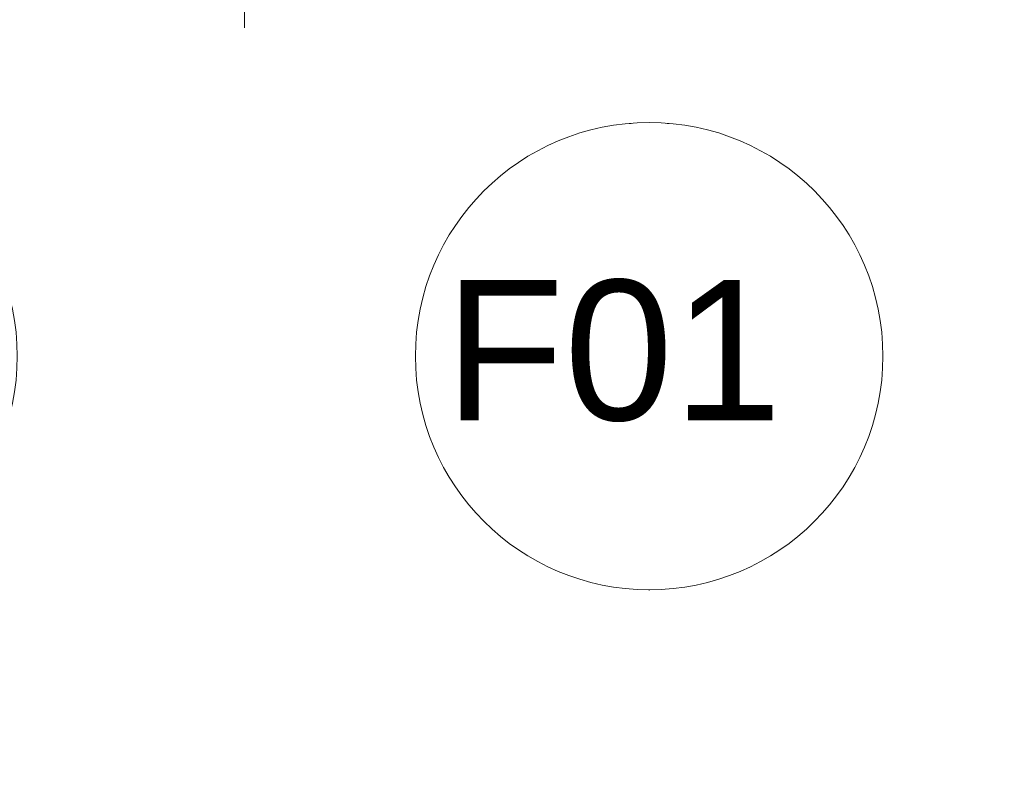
# Model space of a CAD drawing. Header units: millimetres. Extents: x -40968 to 11883, y -18816 to 4378.
# Tile 250 of 256: x -7677 to -5571, y -3346 to -1701. Entities that reach past the tile are written whole.
import ezdxf

# ---------------------------------------------------------------- set-up
doc = ezdxf.new("R2010")
doc.units = ezdxf.units.MM
doc.header["$MEASUREMENT"] = 0
doc.linetypes.add('Wipeout_Contour', pattern=[1000, 0, -1000])
doc.layers.add('02_ACAB_Anotacio Portes', color=7, linetype='Continuous')
doc.layers.add('10_ESTR_Pilars', color=7, linetype='Continuous')
for name, color, linetype, lineweight in [('02_ACAB_Anotacio Portes_Pluma_Nº__46', 5, 'Continuous', 5), ('10_ESTR_Pilars_Pluma_Nº__20', 1, 'Continuous', 5), ('10_ESTR_Pilars_Pluma_Nº__28', 7, 'Continuous', 20), ('10_ESTR_Pilars_Pluma_Nº__42', 8, 'Continuous', 25)]:
    doc.layers.add(name, color=color, linetype=linetype, lineweight=lineweight)
doc.styles.add('Estilo_Generado_1', font='arial.ttf')

# ---------------------------------------------------------------- blocks, each defined once
blk = doc.blocks.new('Pilar_5_1', base_point=(-7196.1, -1336.5))
at = {"color": 254, "linetype": 'Wipeout_Contour', "lineweight": 0, "ltscale": 29301.079086}
blk.add_wipeout([(-7371.1, -1639), (-7021.1, -1639), (-7021.1, -1034), (-7371.1, -1034)], dxfattribs=at).dxf.layer = '10_ESTR_Pilars'
at = {"layer": '10_ESTR_Pilars_Pluma_Nº__42', "linetype": 'Continuous', "lineweight": 25}
h = blk.add_hatch(dxfattribs=at)
h.set_pattern_fill('00_GCT_trama_45º_e1_400__05', color=8, style=0, pattern_type=2)
h.set_pattern_definition([(45, (0, 0), (-45.96194, 45.96194), [])])
h.paths.add_polyline_path([(-7371.1, -1639), (-7021.1, -1639), (-7021.1, -1034), (-7371.1, -1034)])
at = {"layer": '10_ESTR_Pilars_Pluma_Nº__20', "color": 1, "linetype": 'Continuous', "lineweight": 5}
for p, q in [((-7196.1, -1256.5), (-7196.1, -954)), ((-7276.1, -1336.5), (-7451.1, -1336.5)), ((-7116.1, -1336.5), (-6941.1, -1336.5)), ((-7196.1, -1416.5), (-7196.1, -1719))]:
    blk.add_line(p, q, dxfattribs=at)
blk.add_point((-7196.1, -1336.5), dxfattribs=at)
at = {"layer": '10_ESTR_Pilars_Pluma_Nº__28', "color": 7, "linetype": 'Continuous', "lineweight": 20, "flags": 128}
blk.add_lwpolyline([(-7371.1, -1639), (-7021.1, -1639), (-7021.1, -1034), (-7371.1, -1034)], close=True, dxfattribs=at)
blk = doc.blocks.new('Etiqueta_20_1', base_point=(-6330.2, -2922.5))
at = {"color": 254, "linetype": 'Wipeout_Contour', "lineweight": 0, "ltscale": 230723.553868}
blk.add_wipeout([(-5830.2, -2421.5), (-5830.2, -2421.5), (-5841.2, -2317.5), (-5873.5, -2218.1), (-5925.7, -2127.6), (-5995.7, -2049.9), (-6080.2, -1988.4), (-6175.7, -1945.9), (-6278, -1924.2), (-6382.5, -1924.2), (-6484.7, -1945.9), (-6580.2, -1988.4), (-6664.8, -2049.9), (-6734.7, -2127.6), (-6787, -2218.1), (-6819.3, -2317.5), (-6830.2, -2421.5), (-6830.2, -2421.5), (-6830.2, -2421.5), (-6819.3, -2525.4), (-6787, -2624.8), (-6734.7, -2715.3), (-6664.8, -2793), (-6580.2, -2854.5), (-6484.7, -2897), (-6382.5, -2918.7), (-6278, -2918.7), (-6175.7, -2897), (-6080.2, -2854.5), (-5995.7, -2793), (-5925.7, -2715.3), (-5873.5, -2624.8), (-5841.2, -2525.4)], dxfattribs=at).dxf.layer = '02_ACAB_Anotacio Portes'
at = {"layer": '02_ACAB_Anotacio Portes_Pluma_Nº__46', "color": 5, "linetype": 'Continuous', "lineweight": 5}
for p, q in [((-6330.2, -2921.6), (-6330.2, -2921.5)), ((-6330.2, -2923.4), (-6330.2, -2921.6))]:
    blk.add_line(p, q, dxfattribs=at)
at = {"layer": '02_ACAB_Anotacio Portes_Pluma_Nº__46', "color": 5, "linetype": 'Continuous', "lineweight": 5, "flags": 128}
blk.add_lwpolyline([(-5830.2, -2421.5, 1), (-6830.2, -2421.5, 1)], format="xyb", close=True, dxfattribs=at)
at = {"layer": '02_ACAB_Anotacio Portes_Pluma_Nº__46', "color": 5, "lineweight": 5, "insert": (-6330.2, -2258.6), "char_height": 300, "attachment_point": 2, "style": 'Estilo_Generado_1'}
blk.add_mtext('\\A1;{\\pqc;\\pt0,46000;\\fArial|b0|i0|c0|p0;\\W1.000000;F01\\fArial|b0|i0|c0|p0;\\W1.000000;\\A1{\\H.66x;\\S^  ;}\\fArial|b0|i0|c0|p0;\\W1.000000;\\fArial|b0|i0|c0|p0;\\W1.000000;\\A1{\\H.66x;\\S^  ;}\\fArial|b0|i0|c0|p0;\\W1.000000; \\fArial|b0|i0|c0|p0;\\W1.000000;\\fArial|b0|i0|c0|p0;\\W1.000000;\\fArial|b0|i0|c0|p0;\\W1.000000;\\fArial|b0|i0|c0|p0;\\W1.000000;\\fArial|b0|i0|c0|p0;\\W1.000000;\\fArial|b0|i0|c0|p0;\\W1.000000;\\fArial|b0|i0|c0|p0;\\W1.000000;\\fArial|b0|i0|c0|p0;\\W1.000000;\\fArial|b0|i0|c0|p0;\\W1.000000;\\fArial|b0|i0|c0|p0;\\W1.000000;\\fArial|b0|i0|c0|p0;\\W1.000000;\\fArial|b0|i0|c0|p0;\\W1.000000;\\fArial|b0|i0|c0|p0;\\W1.000000;\\fArial|b0|i0|c0|p0;\\W1.000000;\\fArial|b0|i0|c0|p0;\\W1.000000;\\fArial|b0|i0|c0|p0;\\W1.000000;\\fArial|b0|i0|c0|p0;\\W1.000000;\\fArial|b0|i0|c0|p0;\\W1.000000;\\fArial|b0|i0|c0|p0;\\W1.000000;\\fArial|b0|i0|c0|p0;\\W1.000000;\\fArial|b0|i0|c0|p0;\\W1.000000;\\fArial|b0|i0|c0|p0;\\W1.000000;\\fArial|b0|i0|c0|p0;\\W1.000000;\\fArial|b0|i0|c0|p0;\\W1.000000;\\fArial|b0|i0|c0|p0;\\W1.000000;\\fArial|b0|i0|c0|p0;\\W1.000000;\\fArial|b0|i0|c0|p0;\\W1.000000;\\fArial|b0|i0|c0|p0;\\W1.000000;\\fArial|b0|i0|c0|p0;\\W1.000000;\\fArial|b0|i0|c0|p0;\\W1.000000;\\fArial|b0|i0|c0|p0;\\W1.000000;\\fArial|b0|i0|c0|p0;\\W1.000000;\\fArial|b0|i0|c0|p0;\\W1.000000;\\fArial|b0|i0|c0|p0;\\W1.000000;\\fArial|b0|i0|c0|p0;\\W1.000000;\\fArial|b0|i0|c0|p0;\\W1.000000;\\fArial|b0|i0|c0|p0;\\W1.000000;\\fArial|b0|i0|c0|p0;\\W1.000000;\\fArial|b0|i0|c0|p0;\\W1.000000;\\fArial|b0|i0|c0|p0;\\W1.000000;\\fArial|b0|i0|c0|p0;\\W1.000000;\\fArial|b0|i0|c0|p0;\\W1.000000;\\fArial|b0|i0|c0|p0;\\W1.000000;}', dxfattribs=at)
blk = doc.blocks.new('Etiqueta_21_1', base_point=(-8181.9, -2922.5))
at = {"color": 254, "linetype": 'Wipeout_Contour', "lineweight": 0, "ltscale": 290337.592075}
blk.add_wipeout([(-7681.9, -2421.5), (-7681.9, -2421.5), (-7692.9, -2317.5), (-7725.2, -2218.1), (-7777.4, -2127.6), (-7847.4, -2049.9), (-7931.9, -1988.4), (-8027.4, -1945.9), (-8129.7, -1924.2), (-8234.2, -1924.2), (-8336.4, -1945.9), (-8431.9, -1988.4), (-8516.5, -2049.9), (-8586.4, -2127.6), (-8638.7, -2218.1), (-8671, -2317.5), (-8681.9, -2421.5), (-8681.9, -2421.5), (-8681.9, -2421.5), (-8671, -2525.4), (-8638.7, -2624.8), (-8586.4, -2715.3), (-8516.5, -2793), (-8431.9, -2854.5), (-8336.4, -2897), (-8234.2, -2918.7), (-8129.7, -2918.7), (-8027.4, -2897), (-7931.9, -2854.5), (-7847.4, -2793), (-7777.4, -2715.3), (-7725.2, -2624.8), (-7692.9, -2525.4)], dxfattribs=at).dxf.layer = '02_ACAB_Anotacio Portes'
at = {"layer": '02_ACAB_Anotacio Portes_Pluma_Nº__46', "color": 5, "linetype": 'Continuous', "lineweight": 5}
for p, q in [((-8181.9, -2921.6), (-8181.9, -2921.5)), ((-8181.9, -2923.4), (-8181.9, -2921.6))]:
    blk.add_line(p, q, dxfattribs=at)
at = {"layer": '02_ACAB_Anotacio Portes_Pluma_Nº__46', "color": 5, "linetype": 'Continuous', "lineweight": 5, "flags": 128}
blk.add_lwpolyline([(-7681.9, -2421.5, 1), (-8681.9, -2421.5, 1)], format="xyb", close=True, dxfattribs=at)
at = {"layer": '02_ACAB_Anotacio Portes_Pluma_Nº__46', "color": 5, "lineweight": 5, "insert": (-8181.9, -2258.6), "char_height": 300, "attachment_point": 2, "style": 'Estilo_Generado_1'}
blk.add_mtext('\\A1;{\\pqc;\\pt0,46000;\\fArial|b0|i0|c0|p0;\\W1.000000;F01\\fArial|b0|i0|c0|p0;\\W1.000000;\\A1{\\H.66x;\\S^  ;}\\fArial|b0|i0|c0|p0;\\W1.000000;\\fArial|b0|i0|c0|p0;\\W1.000000;\\A1{\\H.66x;\\S^  ;}\\fArial|b0|i0|c0|p0;\\W1.000000; \\fArial|b0|i0|c0|p0;\\W1.000000;\\fArial|b0|i0|c0|p0;\\W1.000000;\\fArial|b0|i0|c0|p0;\\W1.000000;\\fArial|b0|i0|c0|p0;\\W1.000000;\\fArial|b0|i0|c0|p0;\\W1.000000;\\fArial|b0|i0|c0|p0;\\W1.000000;\\fArial|b0|i0|c0|p0;\\W1.000000;\\fArial|b0|i0|c0|p0;\\W1.000000;\\fArial|b0|i0|c0|p0;\\W1.000000;\\fArial|b0|i0|c0|p0;\\W1.000000;\\fArial|b0|i0|c0|p0;\\W1.000000;\\fArial|b0|i0|c0|p0;\\W1.000000;\\fArial|b0|i0|c0|p0;\\W1.000000;\\fArial|b0|i0|c0|p0;\\W1.000000;\\fArial|b0|i0|c0|p0;\\W1.000000;\\fArial|b0|i0|c0|p0;\\W1.000000;\\fArial|b0|i0|c0|p0;\\W1.000000;\\fArial|b0|i0|c0|p0;\\W1.000000;\\fArial|b0|i0|c0|p0;\\W1.000000;\\fArial|b0|i0|c0|p0;\\W1.000000;\\fArial|b0|i0|c0|p0;\\W1.000000;\\fArial|b0|i0|c0|p0;\\W1.000000;\\fArial|b0|i0|c0|p0;\\W1.000000;\\fArial|b0|i0|c0|p0;\\W1.000000;\\fArial|b0|i0|c0|p0;\\W1.000000;\\fArial|b0|i0|c0|p0;\\W1.000000;\\fArial|b0|i0|c0|p0;\\W1.000000;\\fArial|b0|i0|c0|p0;\\W1.000000;\\fArial|b0|i0|c0|p0;\\W1.000000;\\fArial|b0|i0|c0|p0;\\W1.000000;\\fArial|b0|i0|c0|p0;\\W1.000000;\\fArial|b0|i0|c0|p0;\\W1.000000;\\fArial|b0|i0|c0|p0;\\W1.000000;\\fArial|b0|i0|c0|p0;\\W1.000000;\\fArial|b0|i0|c0|p0;\\W1.000000;\\fArial|b0|i0|c0|p0;\\W1.000000;\\fArial|b0|i0|c0|p0;\\W1.000000;\\fArial|b0|i0|c0|p0;\\W1.000000;\\fArial|b0|i0|c0|p0;\\W1.000000;\\fArial|b0|i0|c0|p0;\\W1.000000;\\fArial|b0|i0|c0|p0;\\W1.000000;\\fArial|b0|i0|c0|p0;\\W1.000000;\\fArial|b0|i0|c0|p0;\\W1.000000;}', dxfattribs=at)

msp = doc.modelspace()

# ---------------------------------------------------------------- block references
at = {"layer": '02_ACAB_Anotacio Portes', "color": 5, "linetype": 'Continuous', "lineweight": 5}
for name, p in [('Etiqueta_21_1', (-8181.9, -2922.5)), ('Etiqueta_20_1', (-6330.2, -2922.5))]:
    msp.add_blockref(name, p, dxfattribs=at)
at = {"layer": '10_ESTR_Pilars', "color": 7, "lineweight": 20}
msp.add_blockref('Pilar_5_1', (-7196.1, -1336.5), dxfattribs=at)

doc.saveas('drawing.dxf')
